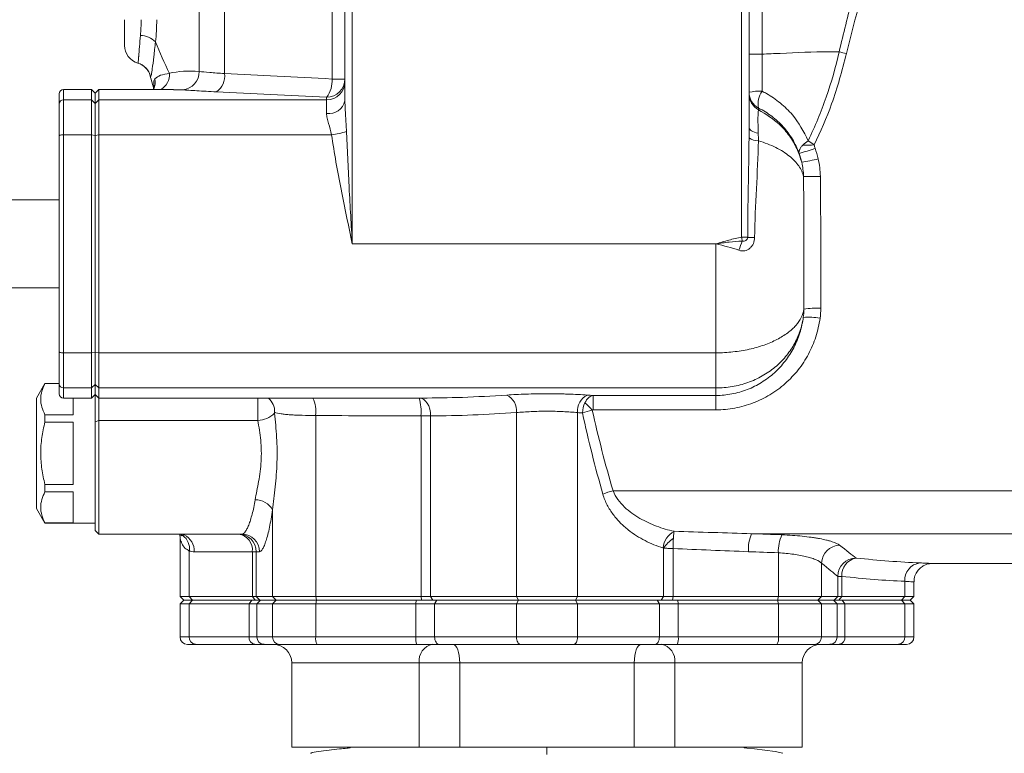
# Model space of a CAD drawing. Header units: millimetres. Extents: x 197 to 1079, y -127 to 860.
# Tile 10 of 28: x 292 to 426, y 596 to 696. Entities that reach past the tile are written whole.
import ezdxf

# ---------------------------------------------------------------- set-up
doc = ezdxf.new("R2010")
doc.units = ezdxf.units.MM

msp = doc.modelspace()

# ---------------------------------------------------------------- linework, layer by layer
at = {"color": 7, "linetype": 'Continuous', "lineweight": 15}
for p, q in [((316, 776.62), (316, 689.08)), ((319.44, 776.62), (319.44, 688.8)), ((334.08, 688.05), (334.08, 747.12)), ((335.84, 685.07), (335.84, 747.12)), ((336.84, 747.12), (336.84, 665.62)), ((389.84, 666.51), (389.84, 747.12)), ((390.84, 747.12), (390.84, 681.45)), ((392.61, 747.12), (392.61, 691.44)), ((305.84, 692.62), (305.84, 696.12)), ((390.84, 691.44), (392.61, 691.44)), ((307.62, 690.23), (307.65, 690.22)), ((309.38, 688.4), (309.32, 688.49)), ((334.08, 688.05), (335.84, 688.05)), ((301.34, 686.62), (297.54, 686.62)), ((301.84, 686.12), (301.34, 686.62)), ((301.34, 685.24), (301.34, 686.62)), ((302.34, 686.62), (301.84, 686.12)), ((312.49, 686.62), (302.34, 686.62)), ((302.34, 686.62), (302.34, 685.24)), ((296.94, 684.65), (296.94, 686.02)), ((297.54, 685.24), (297.54, 680.45)), ((297.54, 685.24), (301.34, 685.24)), ((301.34, 680.45), (301.34, 685.24)), ((301.84, 684.74), (301.34, 685.24)), ((301.84, 684.74), (301.84, 686.12)), ((302.34, 685.24), (301.84, 684.74)), ((302.34, 685.24), (302.34, 680.45)), ((302.34, 685.24), (333.34, 685.24)), ((333.34, 685.24), (333.34, 685.58)), ((333.34, 683.38), (333.34, 685.24)), ((296.94, 680.34), (296.94, 684.65)), ((301.84, 680.36), (301.84, 684.74)), ((392.14, 684.09), (392.14, 683.87)), ((296.94, 650.9), (296.94, 680.34)), ((297.54, 680.45), (297.54, 650.79)), ((297.54, 680.45), (301.34, 680.45)), ((301.34, 650.79), (301.34, 680.45)), ((301.84, 680.36), (301.34, 680.45)), ((302.34, 680.45), (301.84, 680.36)), ((301.84, 650.89), (301.84, 680.36)), ((302.34, 680.45), (302.34, 650.79)), ((302.34, 680.45), (334.02, 680.45)), ((296.94, 671.62), (284.54, 671.62)), ((389.84, 666.51), (390.66, 666.51)), ((336.84, 665.62), (386.34, 665.62)), ((386.34, 650.79), (386.34, 665.62)), ((284.54, 659.62), (296.94, 659.62)), ((296.94, 646.6), (296.94, 650.9)), ((297.54, 650.79), (301.34, 650.79)), ((297.54, 650.79), (297.54, 646.01)), ((301.34, 650.79), (301.84, 650.89)), ((301.34, 646.01), (301.34, 650.79)), ((302.34, 650.79), (301.84, 650.89)), ((301.84, 646.5), (301.84, 650.89)), ((302.34, 650.79), (386.34, 650.79)), ((302.34, 650.79), (302.34, 646.01)), ((386.34, 646.01), (386.34, 650.79)), ((295, 646.62), (293.84, 644.62)), ((296.94, 646.62), (295, 646.62)), ((295, 646.61), (295, 646.62)), ((296.94, 646.61), (295, 646.61)), ((296.94, 645.22), (296.94, 646.6)), ((301.34, 646.01), (301.84, 646.5)), ((301.84, 646.5), (302.34, 646.01)), ((301.84, 645.12), (301.84, 646.5)), ((297.54, 646.01), (301.34, 646.01)), ((301.34, 644.62), (301.34, 646.01)), ((301.34, 644.62), (301.84, 645.12)), ((301.84, 645.12), (302.34, 644.62)), ((301.84, 641.39), (301.84, 645.12)), ((302.34, 646.01), (386.34, 646.01)), ((302.34, 646.01), (302.34, 644.62)), ((369.62, 644.99), (386.34, 644.99)), ((369.62, 644.99), (369.62, 643.04)), ((386.34, 644.99), (386.34, 646.01)), ((386.34, 643.04), (386.34, 644.99)), ((293.84, 629.62), (293.84, 644.62)), ((297.54, 644.62), (301.34, 644.62)), ((298.84, 642.36), (298.84, 644.62)), ((302.34, 644.62), (346.33, 644.62)), ((302.34, 644.62), (302.34, 641.59)), ((295, 641.37), (295, 642.36)), ((295, 642.36), (298.84, 642.36)), ((331.85, 642.26), (331.85, 617.62)), ((346.19, 617.62), (346.19, 642.22)), ((347.49, 642.22), (347.49, 617.62)), ((359.19, 642.66), (359.19, 617.62)), ((367.5, 642.66), (367.5, 617.62)), ((386.34, 643.04), (369.62, 643.04)), ((298.84, 641.37), (295, 641.37)), ((298.84, 632.88), (298.84, 641.37)), ((301.84, 641.39), (302.34, 641.59)), ((301.84, 626.62), (301.84, 641.39)), ((323.97, 641.59), (302.34, 641.59)), ((302.34, 641.59), (302.34, 626.12)), ((295, 631.88), (295, 632.88)), ((295, 632.88), (298.84, 632.88)), ((298.84, 631.88), (295, 631.88)), ((298.84, 627.64), (298.84, 631.88)), ((372.33, 632.03), (427.84, 632.03)), ((293.84, 629.62), (295, 627.62)), ((325.97, 629.42), (325.97, 617.62)), ((295, 627.62), (295, 627.64)), ((295, 627.64), (298.84, 627.64)), ((295, 627.62), (301.84, 627.62)), ((301.84, 626.62), (302.34, 626.12)), ((302.34, 626.12), (310.84, 626.12)), ((310.84, 626.12), (321.81, 626.12)), ((391.19, 626.18), (427.84, 626.18)), ((313.39, 625.64), (313.39, 617.62)), ((314.65, 623.82), (314.65, 617.62)), ((323.23, 623.72), (315.33, 623.72)), ((323.77, 623.72), (323.23, 623.72)), ((323.23, 617.62), (323.23, 623.72)), ((324.19, 623.72), (323.77, 623.72)), ((323.77, 623.72), (323.77, 617.62)), ((379.2, 617.62), (379.2, 624.21)), ((380.5, 624.15), (380.5, 617.62)), ((394.84, 623.58), (394.84, 617.62)), ((400.71, 622.16), (400.71, 617.62)), ((415.68, 622.12), (427.84, 622.12)), ((402.92, 617.62), (402.92, 620.37)), ((402.92, 620.37), (403.46, 620.37)), ((403.46, 620.37), (403.46, 617.62)), ((412.04, 619.7), (412.04, 617.62)), ((413.29, 617.62), (413.29, 619.63)), ((313.39, 617.62), (313.89, 617.12)), ((313.39, 617.62), (314.65, 617.62)), ((313.89, 617.12), (313.39, 616.62)), ((313.39, 616.62), (313.39, 612.12)), ((314.65, 616.62), (313.39, 616.62)), ((313.89, 617.12), (315.07, 617.12)), ((314.65, 617.62), (323.23, 617.62)), ((314.65, 617.62), (315.07, 617.12)), ((315.07, 617.12), (314.65, 616.62)), ((322.78, 616.62), (314.65, 616.62)), ((314.65, 616.62), (314.65, 612.12)), ((315.07, 617.12), (323.17, 617.12)), ((323.17, 617.12), (322.78, 616.62)), ((323.84, 616.62), (322.78, 616.62)), ((322.78, 612.12), (322.78, 616.62)), ((323.17, 617.12), (324.34, 617.12)), ((323.23, 617.62), (323.77, 617.62)), ((323.23, 617.62), (323.62, 617.12)), ((323.77, 617.62), (325.97, 617.62)), ((323.77, 617.62), (324.26, 617.12)), ((324.34, 617.12), (323.84, 616.62)), ((325.97, 616.62), (323.84, 616.62)), ((323.84, 616.62), (323.84, 612.12)), ((324.34, 617.12), (326.46, 617.12)), ((325.97, 617.62), (331.85, 617.62)), ((325.97, 617.62), (326.46, 617.12)), ((326.46, 617.12), (325.97, 616.62)), ((331.85, 616.62), (325.97, 616.62)), ((325.97, 616.62), (325.97, 612.12)), ((326.46, 617.12), (331.95, 617.12)), ((331.85, 617.62), (346.19, 617.62)), ((331.85, 617.62), (331.95, 617.12)), ((331.95, 617.12), (331.85, 616.62)), ((345.48, 616.62), (331.85, 616.62)), ((331.85, 616.62), (331.85, 612.12)), ((331.95, 617.12), (345.54, 617.12)), ((345.54, 617.12), (345.48, 616.62)), ((348.04, 616.62), (345.48, 616.62)), ((345.48, 612.12), (345.48, 616.62)), ((345.54, 617.12), (348.35, 617.12)), ((346.19, 617.62), (347.49, 617.62)), ((346.19, 617.62), (346.24, 617.12)), ((347.49, 617.62), (359.19, 617.62)), ((347.49, 617.62), (347.8, 617.12)), ((348.35, 617.12), (348.04, 616.62)), ((348.04, 616.62), (348.04, 612.12)), ((359.19, 616.62), (348.04, 616.62)), ((348.35, 617.12), (359.46, 617.12)), ((359.19, 617.62), (367.5, 617.62)), ((359.19, 617.62), (359.46, 617.12)), ((359.46, 617.12), (359.19, 616.62)), ((359.19, 616.62), (359.19, 612.12)), ((367.5, 616.62), (359.19, 616.62)), ((359.46, 617.12), (367.22, 617.12)), ((367.5, 617.62), (367.22, 617.12)), ((367.22, 617.12), (367.5, 616.62)), ((367.22, 617.12), (378.33, 617.12)), ((367.5, 617.62), (379.2, 617.62)), ((367.5, 616.62), (367.5, 612.12)), ((378.64, 616.62), (367.5, 616.62)), ((378.33, 617.12), (378.64, 616.62)), ((378.33, 617.12), (381.15, 617.12)), ((378.64, 612.12), (378.64, 616.62)), ((381.2, 616.62), (378.64, 616.62)), ((379.2, 617.62), (378.88, 617.12)), ((379.2, 617.62), (380.5, 617.62)), ((380.5, 617.62), (380.44, 617.12)), ((380.5, 617.62), (394.84, 617.62)), ((381.15, 617.12), (381.2, 616.62)), ((381.15, 617.12), (394.74, 617.12)), ((381.2, 616.62), (381.2, 612.12)), ((394.84, 616.62), (381.2, 616.62)), ((394.84, 617.62), (394.74, 617.12)), ((394.74, 617.12), (394.84, 616.62)), ((394.74, 617.12), (400.22, 617.12)), ((394.84, 617.62), (400.71, 617.62)), ((394.84, 616.62), (394.84, 612.12)), ((400.71, 616.62), (394.84, 616.62)), ((400.71, 617.62), (400.22, 617.12)), ((400.22, 617.12), (400.71, 616.62)), ((400.22, 617.12), (402.35, 617.12)), ((400.71, 617.62), (402.92, 617.62)), ((400.71, 616.62), (400.71, 612.12)), ((402.84, 616.62), (400.71, 616.62)), ((402.84, 616.62), (402.35, 617.12)), ((402.35, 617.12), (403.51, 617.12)), ((402.42, 617.12), (402.92, 617.62)), ((402.84, 612.12), (402.84, 616.62)), ((403.9, 616.62), (402.84, 616.62)), ((402.92, 617.62), (403.46, 617.62)), ((403.07, 617.12), (403.46, 617.62)), ((403.46, 617.62), (412.04, 617.62)), ((403.9, 616.62), (403.51, 617.12)), ((403.51, 617.12), (411.62, 617.12)), ((403.9, 616.62), (403.9, 612.12)), ((412.04, 616.62), (403.9, 616.62)), ((411.62, 617.12), (412.04, 617.62)), ((412.04, 616.62), (411.62, 617.12)), ((411.62, 617.12), (412.79, 617.12)), ((412.04, 617.62), (413.29, 617.62)), ((412.04, 616.62), (412.04, 612.12)), ((413.29, 616.62), (412.04, 616.62)), ((412.79, 617.12), (413.29, 617.62)), ((413.29, 616.62), (412.79, 617.12)), ((413.29, 612.12), (413.29, 616.62)), ((314.65, 612.12), (322.78, 612.12)), ((322.78, 612.12), (323.84, 612.12)), ((323.84, 612.12), (325.97, 612.12)), ((325.97, 612.12), (331.85, 612.12)), ((331.85, 612.12), (345.48, 612.12)), ((345.48, 612.12), (348.04, 612.12)), ((348.04, 612.12), (359.19, 612.12)), ((359.19, 612.12), (367.5, 612.12)), ((367.5, 612.12), (378.64, 612.12)), ((378.64, 612.12), (381.2, 612.12)), ((381.2, 612.12), (394.84, 612.12)), ((394.84, 612.12), (400.71, 612.12)), ((400.71, 612.12), (402.84, 612.12)), ((402.84, 612.12), (403.9, 612.12)), ((403.9, 612.12), (412.04, 612.12)), ((315.48, 611.12), (314.39, 611.12)), ((323.56, 611.12), (315.48, 611.12)), ((324.84, 611.12), (323.56, 611.12)), ((326.95, 611.12), (324.84, 611.12)), ((332.05, 611.12), (326.95, 611.12)), ((345.59, 611.12), (332.05, 611.12)), ((348.67, 611.12), (345.59, 611.12)), ((359.74, 611.12), (348.67, 611.12)), ((366.94, 611.12), (359.74, 611.12)), ((378.02, 611.12), (366.94, 611.12)), ((381.09, 611.12), (378.02, 611.12)), ((394.64, 611.12), (381.09, 611.12)), ((399.73, 611.12), (394.64, 611.12)), ((401.85, 611.12), (399.73, 611.12)), ((403.12, 611.12), (401.85, 611.12)), ((411.2, 611.12), (403.12, 611.12)), ((412.29, 611.12), (411.2, 611.12)), ((328.59, 608.62), (328.59, 597.12)), ((345.95, 597.12), (345.95, 608.62)), ((351.46, 608.62), (345.95, 608.62)), ((375.22, 608.62), (351.46, 608.62)), ((351.46, 597.12), (351.46, 608.62)), ((380.73, 608.62), (375.22, 608.62)), ((375.22, 597.12), (375.22, 608.62)), ((380.73, 597.12), (380.73, 608.62)), ((398.09, 597.12), (398.09, 608.62)), ((328.59, 597.12), (345.95, 597.12)), ((345.95, 597.12), (351.46, 597.12)), ((351.46, 597.12), (375.22, 597.12)), ((375.22, 597.12), (380.73, 597.12)), ((380.73, 597.12), (398.09, 597.12))]:
    msp.add_line(p, q, dxfattribs=at)
at = {"color": 8, "linetype": 'Continuous', "lineweight": 15}
for p, q in [((297.54, 686.62), (297.54, 685.24)), ((313.75, 686.58), (312.49, 686.59)), ((297.54, 646.01), (297.54, 644.62)), ((313.39, 612.12), (314.65, 612.12)), ((412.04, 612.12), (413.29, 612.12)), ((345.95, 608.62), (328.59, 608.62)), ((398.09, 608.62), (380.73, 608.62))]:
    msp.add_line(p, q, dxfattribs=at)
at = {"color": 7, "linetype": 'Continuous', "lineweight": 15, "flags": 128}
for points in [[(390.84, 681.45), (390.86, 681.33), (390.93, 681.21), (391.03, 681.1), (391.18, 680.99), (391.36, 680.89), (391.58, 680.81), (391.82, 680.73), (392.1, 680.66)], [(389.92, 666), (389.91, 666.06), (389.9, 666.12), (389.89, 666.18), (389.88, 666.25), (389.87, 666.31), (389.86, 666.38), (389.85, 666.45), (389.84, 666.51)], [(348.04, 612.12), (348.05, 611.93), (348.09, 611.74), (348.15, 611.57), (348.23, 611.42), (348.32, 611.29), (348.43, 611.2), (348.54, 611.14), (348.67, 611.12)], [(359.19, 612.12), (359.2, 611.93), (359.23, 611.74), (359.28, 611.57), (359.35, 611.42), (359.43, 611.29), (359.53, 611.2), (359.63, 611.14), (359.74, 611.12)], [(367.5, 612.12), (367.49, 611.93), (367.46, 611.74), (367.41, 611.57), (367.34, 611.42), (367.25, 611.29), (367.16, 611.2), (367.05, 611.14), (366.94, 611.12)], [(378.64, 612.12), (378.63, 611.93), (378.6, 611.74), (378.54, 611.57), (378.46, 611.42), (378.37, 611.29), (378.26, 611.2), (378.14, 611.14), (378.02, 611.12)], [(350.55, 611.12), (350.73, 611.07), (350.9, 610.93), (351.06, 610.7), (351.19, 610.39), (351.31, 610.01), (351.39, 609.58), (351.44, 609.11), (351.46, 608.62)], [(376.14, 611.12), (375.96, 611.07), (375.79, 610.93), (375.63, 610.7), (375.49, 610.39), (375.38, 610.01), (375.29, 609.58), (375.24, 609.11), (375.22, 608.62)], [(395.46, 596.33), (394.42, 596.54), (393, 596.73), (391.59, 596.88), (390.54, 596.99), (390.25, 597.03), (390.21, 597.04), (390.19, 597.04), (390.18, 597.05), (390.18, 597.05), (390.17, 597.05), (390.17, 597.05), (390.16, 597.05), (390.16, 597.06), (390.16, 597.06), (390.16, 597.06), (390.17, 597.07), (390.19, 597.07), (390.25, 597.08), (390.25, 597.08)]]:
    msp.add_lwpolyline(points, dxfattribs=at)
at = {"color": 8, "linetype": 'Continuous', "lineweight": 15, "flags": 128}
msp.add_lwpolyline([(347.49, 642.22), (347.46, 642.69), (347.37, 643.14), (347.24, 643.56), (347.05, 643.92), (346.82, 644.22), (346.56, 644.44), (346.28, 644.58), (346.01, 644.62)], dxfattribs=at)
at = {"color": 7, "linetype": 'Continuous', "lineweight": 15}
for centre, radius, start, end in [((307.79, 690.69), 3.31, 47.043, 86.366), ((308.34, 692.62), 2.5, 180, 253.8092), ((409.46, 715.63), 24.7, 255.1091, 257.4833), ((306.91, 687.83), 2.5, 15.1505, 73.2933), ((306.95, 687.82), 2.5, 13.4466, 73.7978), ((313.57, 689), 2.42, 274.1826, 1.9074), ((405.84, 714.62), 100, 195.1505, 196.2602), ((316.87, 688.44), 2.6, 304.6137, 7.8134), ((333.36, 688.07), 2.48, 269.6279, 359.6227), ((330.52, 687.76), 3.57, 322.3577, 4.6083), ((333.36, 687.71), 2.48, 269.5038, 359.4944), ((297.54, 686.02), 0.6, 90, 180), ((392.25, 679.91), 6.49, 86.8686, 102.5314), ((395.28, 684.65), 3.19, 146.8477, 190.1197), ((297.54, 684.64), 0.595, 89.5036, 179.496), ((333.68, 685.57), 2.22, 261.1414, 346.7845), ((393.31, 686.26), 2.46, 180.154, 241.6525), ((393.3, 686.03), 2.45, 180.1874, 241.7623), ((332.95, 689.73), 9.34, 276.5897, 289.3045), ((297.4, 679.56), 0.904, 80.7825, 120.2212), ((392.12, 681.94), 2.29, 236.0335, 269.9554), ((392.59, 697.83), 20.53, 284.3055, 290.6545), ((398.39, 730.28), 51.22, 269.7664, 271.5018), ((393.98, 701.35), 24.96, 279.2955, 284.5447), ((399.31, 729.59), 54.8, 268.9094, 271.2983), ((392.82, 731.01), 64.54, 268.0805, 268.9165), ((398.22, 662.3), 9.08, 155.939, 164.3506), ((400.05, 647.9), 8.98, 86.4804, 101.1939), ((398.99, 648.32), 7.33, 78.0635, 95.9619), ((297.4, 651.69), 0.904, 239.7788, 279.2175), ((297.54, 646.6), 0.595, 180.5063, 270.4956), ((297.54, 645.22), 0.6, 180, 270), ((356.82, 642.9), 2.38, 354.1139, 64.1238), ((369.87, 642.9), 2.38, 115.8762, 185.8861), ((357.61, 631.88), 16.28, 43.072, 47.983), ((323.8, 645.1), 3.52, 272.69, 313.8094), ((375.22, 621.52), 10.9, 105.3512, 113.0492), ((323.66, 628.18), 2.62, 28.2925, 90.9456), ((310.99, 625.64), 2.4, 359.9989, 11.3381), ((312.94, 623.84), 2.39, 357.2542, 65.2186), ((321.05, 623.96), 2.19, 353.7985, 82.0278), ((321.37, 623.73), 2.39, 359.8347, 89.8341), ((321.8, 623.73), 2.39, 359.7592, 89.7578), ((382.1, 623.89), 2.99, 119.3629, 173.0946), ((396.57, 623.98), 5.82, 157.7421, 182.4166), ((399.96, 623.82), 5.13, 154.5445, 182.753), ((312.45, 624.13), 2.23, 351.9919, 53.4806), ((383.18, 621.43), 4.86, 122.9663, 145.0789), ((403.27, 622.08), 2.55, 92.2647, 178.1438), ((405.44, 620.35), 2.52, 90.6765, 179.4419), ((405.89, 620.48), 2.43, 101.3762, 182.5911), ((414.39, 619.85), 2.36, 96.7009, 183.7262), ((314.39, 612.12), 1, 180, 270), ((315.57, 612.05), 0.928, 175.2557, 264.2958), ((323.69, 612.03), 0.911, 173.8734, 262.1504), ((324.84, 612.12), 0.997, 179.8218, 269.8189), ((326.96, 612.11), 0.99, 179.4405, 269.4274), ((333.27, 611.88), 1.44, 170.3803, 211.8904), ((347.81, 611.88), 2.34, 173.9344, 198.8051), ((378.88, 611.88), 2.34, 341.1949, 6.0656), ((393.42, 611.88), 1.44, 328.1096, 9.6197), ((399.72, 612.11), 0.99, 270.5726, 0.5595), ((401.85, 612.12), 0.997, 270.1811, 0.1782), ((403, 612.03), 0.911, 277.8496, 6.1266), ((411.11, 612.05), 0.928, 275.7042, 4.7443), ((412.29, 612.12), 1, 270, 0), ((326.09, 608.62), 2.5, 0, 90), ((348.18, 608.91), 2.25, 99.9734, 187.3237), ((378.5, 608.91), 2.25, 352.6763, 80.0266), ((400.59, 608.62), 2.5, 90, 180)]:
    msp.add_arc(centre, radius, start, end, dxfattribs=at)
at = {"color": 8, "linetype": 'Continuous', "lineweight": 15}
for centre, radius, start, end in [((307.59, 687.64), 2.41, 335.9975, 10.5721), ((309.52, 688.71), 2.43, 300.6242, 2.6407), ((323.93, 642.82), 2.34, 357.1984, 50.4974), ((327.62, 642.8), 4.26, 352.7129, 25.2835), ((340.22, 642.81), 5.99, 354.3639, 17.5892), ((314.14, 626.63), 0.798, 219.5672, 242.5239), ((314.14, 626.79), 0.807, 236.1524, 255.7371)]:
    msp.add_arc(centre, radius, start, end, dxfattribs=at)
at = {"color": 7, "linetype": 'Continuous', "lineweight": 15}
msp.add_ellipse((405.84, 714.62), major_axis=(100, 0), ratio=0.75, start_param=3.432481, end_param=3.492724, dxfattribs=at)
for points, knots in [([(403.11, 691.76), (403.7, 694.22), (404.87, 699.14), (406.45, 703.91), (407.25, 706.31)], [0, 0, 0, 0, 0.498887, 1, 1, 1, 1]), ([(308, 693.99), (308.02, 694.33), (308.05, 694.68), (308.08, 695.39), (308.08, 695.76), (308.08, 696.12)], [0, 0, 0, 0, 0.5, 0.5, 1, 1, 1, 1]), ([(310.21, 696.12), (310.21, 695.61), (310.2, 695.09), (310.14, 694.08), (310.1, 693.59), (310.04, 693.11)], [0, 0, 0, 0, 0.5, 0.5, 1, 1, 1, 1]), ([(307.65, 690.22), (307.66, 690.25), (307.69, 690.3), (307.72, 690.73), (307.78, 691.43), (307.85, 692.33), (307.95, 693.46), (308, 693.99)], [0, 0, 0, 0, 0.1824686, 0.4335183, 0.4720083, 0.7519739, 1, 1, 1, 1]), ([(310.04, 693.11), (309.96, 692.42), (309.8, 690.95), (309.66, 689.8), (309.54, 688.94), (309.47, 688.43), (309.41, 688.41), (309.38, 688.4)], [0, 0, 0, 0, 0.2471929, 0.5243613, 0.5626009, 0.8140037, 1, 1, 1, 1]), ([(392.61, 691.44), (393.44, 691.47), (396.51, 691.6), (400.01, 691.77), (402.65, 691.76), (403.11, 691.76)], [0, 0, 0, 0, 0.232453, 0.863989, 1, 1, 1, 1]), ([(398.9, 679.66), (399.36, 680.63), (399.8, 681.61), (400.61, 683.59), (401, 684.59), (402.06, 687.62), (402.64, 689.68), (403.11, 691.76)], [0, 0, 0, 0, 0.25, 0.25, 0.5, 0.5, 1, 1, 1, 1]), ([(404.11, 691.52), (403.5, 689.21), (402.39, 684.95), (400.57, 680.92), (399.73, 679.08)], [0, 0, 0, 0, 0.540972, 1, 1, 1, 1]), ([(316, 689.08), (316.36, 689.04), (316.84, 689), (318.02, 688.89), (318.69, 688.84), (319.44, 688.8)], [0, 0, 0, 0, 0.5, 0.5, 1, 1, 1, 1]), ([(309.96, 688.08), (310.18, 688.26), (310.63, 688.61), (311.5, 688.75), (311.94, 688.83)], [0, 0, 0, 0, 0.496226, 1, 1, 1, 1]), ([(319.44, 688.8), (321.82, 688.68), (326.58, 688.45), (331.57, 688.18), (334.08, 688.05)], [0, 0, 0, 0, 0.498444, 1, 1, 1, 1]), ([(309.87, 686.97), (309.87, 686.98), (309.87, 687.02), (309.88, 686.91), (309.79, 686.7), (309.76, 686.62)], [0, 0, 0, 0, 0.083318, 0.665419, 1, 1, 1, 1]), ([(318.34, 686.3), (317.85, 686.33), (317.38, 686.35), (316.49, 686.4), (316.07, 686.42), (314.89, 686.5), (314.24, 686.55), (313.75, 686.58)], [0, 0, 0, 0, 0.25, 0.25, 0.5, 0.5, 1, 1, 1, 1]), ([(392.61, 686.39), (392.81, 686.29), (393.69, 685.83), (395.14, 684.82), (397.26, 682.81), (398.26, 680.89), (398.9, 679.66)], [0, 0, 0, 0, 0.073179, 0.314961, 0.563516, 1, 1, 1, 1]), ([(335.84, 685.07), (335.84, 684.39), (335.88, 683.7), (335.97, 682.31), (336.01, 681.62), (336.04, 680.92)], [0, 0, 0, 0, 0.5, 0.5, 1, 1, 1, 1]), ([(392.14, 683.87), (392.11, 683.72), (392.07, 683.42), (392.05, 682.26), (392.08, 681.19), (392.1, 680.66)], [0, 0, 0, 0, 0.334907, 0.667024, 1, 1, 1, 1]), ([(397.66, 677.94), (397.41, 678.61), (397.11, 679.25), (396.56, 680.16), (396.37, 680.45), (395.95, 681.02), (395.72, 681.29), (395.01, 682.08), (394.49, 682.55), (393.66, 683.19), (393.37, 683.39), (392.77, 683.76), (392.45, 683.93), (392.14, 684.09)], [0, 0, 0, 0, 0.25, 0.25, 0.375, 0.375, 0.5, 0.5, 0.75, 0.75, 0.875, 0.875, 1, 1, 1, 1]), ([(398.01, 676.72), (397.81, 677.36), (397.42, 678.61), (396.37, 680.35), (394.76, 682.26), (393.14, 683.25), (392.14, 683.87)], [0, 0, 0, 0, 0.217558, 0.42911, 0.647083, 1, 1, 1, 1]), ([(334.02, 680.45), (333.91, 681), (333.75, 681.51), (333.54, 682.25), (333.47, 682.49), (333.37, 682.95), (333.34, 683.17), (333.34, 683.38)], [0, 0, 0, 0, 0.5, 0.5, 0.75, 0.75, 1, 1, 1, 1]), ([(336.04, 680.92), (336.14, 678.37), (336.27, 675.82), (336.54, 670.72), (336.69, 668.17), (336.84, 665.62)], [0, 0, 0, 0, 0.5, 0.5, 1, 1, 1, 1]), ([(334.02, 680.45), (334.37, 677.99), (334.82, 675.52), (335.55, 671.81), (335.8, 670.57), (336.32, 668.1), (336.58, 666.86), (336.84, 665.62)], [0, 0, 0, 0, 0.5, 0.5, 0.75, 0.75, 1, 1, 1, 1]), ([(390.66, 666.51), (390.67, 668.77), (390.7, 671.02), (390.78, 675.53), (390.82, 677.78), (390.84, 680.04)], [0, 0, 0, 0, 0.5, 0.5, 1, 1, 1, 1]), ([(392.12, 679.64), (392.07, 677.47), (391.96, 675.29), (391.74, 670.9), (391.62, 668.7), (391.6, 666.49)], [0, 0, 0, 0, 0.5, 0.5, 1, 1, 1, 1]), ([(392.12, 679.64), (392.98, 679.39), (393.77, 679.08), (394.83, 678.55), (395.17, 678.36), (395.79, 677.97), (396.08, 677.76), (396.6, 677.35), (396.84, 677.13), (397.26, 676.68), (397.45, 676.45), (397.94, 675.76), (398.16, 675.28), (398.26, 674.8)], [0, 0, 0, 0, 0.25, 0.25, 0.375, 0.375, 0.5, 0.5, 0.625, 0.625, 0.75, 0.75, 1, 1, 1, 1]), ([(397.66, 677.94), (397.62, 678.1), (397.65, 678.28), (397.78, 678.56), (397.84, 678.66), (397.99, 678.86), (398.07, 678.96), (398.18, 679.06)], [0, 0, 0, 0, 0.5, 0.5, 0.75, 0.75, 1, 1, 1, 1]), ([(399.73, 679.08), (399.73, 679), (399.74, 678.92), (399.78, 678.77), (399.8, 678.7), (399.83, 678.62)], [0, 0, 0, 0, 0.5, 0.5, 1, 1, 1, 1]), ([(398.31, 656.71), (398.32, 659.71), (398.32, 662.73), (398.31, 668.76), (398.3, 671.78), (398.26, 674.8)], [0, 0, 0, 0, 0.5, 0.5, 1, 1, 1, 1]), ([(400.55, 674.8), (400.59, 671.81), (400.6, 668.82), (400.62, 662.83), (400.62, 659.84), (400.61, 656.86)], [0, 0, 0, 0, 0.5, 0.5, 1, 1, 1, 1]), ([(389.84, 666.51), (389.25, 666.42), (388.66, 666.28), (387.5, 665.97), (386.92, 665.8), (386.34, 665.62)], [0, 0, 0, 0, 0.5, 0.5, 1, 1, 1, 1]), ([(391.6, 666.49), (391.6, 666.21), (391.54, 665.93), (391.38, 665.55), (391.31, 665.43), (391.15, 665.21), (391.06, 665.11), (390.76, 664.86), (390.52, 664.73), (390.13, 664.66), (389.99, 664.65), (389.73, 664.67), (389.6, 664.7), (389.47, 664.75)], [0, 0, 0, 0, 0.25, 0.25, 0.375, 0.375, 0.5, 0.5, 0.75, 0.75, 0.875, 0.875, 1, 1, 1, 1]), ([(389.92, 666), (390.01, 665.98), (390.09, 665.97), (390.26, 665.99), (390.34, 666.02), (390.49, 666.11), (390.55, 666.18), (390.63, 666.33), (390.66, 666.42), (390.66, 666.51)], [0, 0, 0, 0, 0.25, 0.25, 0.5, 0.5, 0.75, 0.75, 1, 1, 1, 1]), ([(389.92, 666), (389.32, 665.98), (388.73, 665.92), (387.53, 665.79), (386.94, 665.7), (386.34, 665.62)], [0, 0, 0, 0, 0.5, 0.5, 1, 1, 1, 1]), ([(389.47, 664.75), (388.97, 664.92), (388.45, 665.07), (387.41, 665.36), (386.87, 665.49), (386.34, 665.62)], [0, 0, 0, 0, 0.5, 0.5, 1, 1, 1, 1]), ([(386.34, 650.79), (386.73, 650.79), (387.12, 650.8), (387.9, 650.84), (388.28, 650.88), (389.42, 651), (390.15, 651.12), (391.21, 651.35), (391.56, 651.44), (392.24, 651.63), (392.57, 651.74), (393.52, 652.07), (394.11, 652.33), (394.92, 652.75), (395.18, 652.89), (395.66, 653.19), (395.89, 653.35), (396.53, 653.83), (396.9, 654.16), (397.83, 655.21), (398.21, 655.96), (398.31, 656.71)], [0, 0, 0, 0, 0.0625, 0.0625, 0.125, 0.125, 0.25, 0.25, 0.3125, 0.3125, 0.375, 0.375, 0.5, 0.5, 0.5625, 0.5625, 0.625, 0.625, 0.75, 0.75, 1, 1, 1, 1]), ([(386.34, 646.01), (386.72, 646.01), (387.09, 646.02), (387.83, 646.09), (388.2, 646.14), (389.29, 646.32), (389.99, 646.51), (391.01, 646.87), (391.35, 647), (392, 647.3), (392.32, 647.47), (393.25, 647.99), (393.83, 648.39), (394.63, 649.05), (394.88, 649.28), (395.37, 649.76), (395.6, 650.01), (396.25, 650.79), (396.63, 651.33), (397.28, 652.48), (397.56, 653.09), (397.98, 654.33), (398.14, 654.97), (398.23, 655.61)], [0, 0, 0, 0, 0.0625, 0.0625, 0.125, 0.125, 0.25, 0.25, 0.3125, 0.3125, 0.375, 0.375, 0.5, 0.5, 0.5625, 0.5625, 0.625, 0.625, 0.75, 0.75, 0.875, 0.875, 1, 1, 1, 1]), ([(386.34, 644.99), (387.08, 644.99), (387.8, 645.06), (388.87, 645.26), (389.22, 645.35), (389.92, 645.55), (390.27, 645.66), (391.29, 646.06), (391.94, 646.38), (392.86, 646.96), (393.16, 647.16), (393.74, 647.6), (394.03, 647.83), (394.83, 648.56), (395.32, 649.09), (396.2, 650.24), (396.6, 650.85), (397.26, 652.13), (397.54, 652.8), (397.97, 654.18), (398.13, 654.89), (398.23, 655.61)], [0, 0, 0, 0, 0.125, 0.125, 0.1875, 0.1875, 0.25, 0.25, 0.375, 0.375, 0.4375, 0.4375, 0.5, 0.5, 0.625, 0.625, 0.75, 0.75, 0.875, 0.875, 1, 1, 1, 1]), ([(400.51, 655.5), (400.45, 655.07), (400.37, 654.64), (400.18, 653.8), (400.07, 653.38), (399.67, 652.16), (399.34, 651.38), (398.54, 649.87), (398.06, 649.14), (397, 647.8), (396.41, 647.18), (395.45, 646.33), (395.11, 646.06), (394.42, 645.55), (394.06, 645.31), (392.96, 644.65), (392.2, 644.27), (390.99, 643.81), (390.57, 643.68), (389.75, 643.44), (389.33, 643.35), (388.07, 643.12), (387.21, 643.04), (386.34, 643.04)], [0, 0, 0, 0, 0.0625, 0.0625, 0.125, 0.125, 0.25, 0.25, 0.375, 0.375, 0.5, 0.5, 0.5625, 0.5625, 0.625, 0.625, 0.75, 0.75, 0.8125, 0.8125, 0.875, 0.875, 1, 1, 1, 1]), ([(295, 646.61), (294.82, 646.26), (294.67, 645.91), (294.47, 645.2), (294.42, 644.85), (294.42, 644.13), (294.47, 643.77), (294.67, 643.06), (294.82, 642.71), (295, 642.36)], [0, 0, 0, 0, 0.25, 0.25, 0.5, 0.5, 0.75, 0.75, 1, 1, 1, 1]), ([(346.33, 644.63), (348.14, 644.65), (351.9, 644.68), (355.83, 644.92), (357.86, 645.04)], [0, 0, 0, 0, 0.4840858, 1, 1, 1, 1]), ([(357.86, 645.04), (358.27, 645.07), (358.69, 645.1), (359.58, 645.14), (360.03, 645.16), (360.95, 645.19), (361.42, 645.2), (362.38, 645.22), (362.87, 645.23), (363.83, 645.23), (364.31, 645.22), (365.03, 645.21), (365.27, 645.2), (365.74, 645.19), (365.98, 645.18), (367.14, 645.14), (368.01, 645.1), (368.83, 645.04)], [0, 0, 0, 0, 0.125, 0.125, 0.25, 0.25, 0.375, 0.375, 0.5, 0.5, 0.625, 0.625, 0.6875, 0.6875, 0.75, 0.75, 1, 1, 1, 1]), ([(368.5, 643.98), (368.64, 644.27), (368.81, 644.51), (369.1, 644.77), (369.2, 644.84), (369.41, 644.94), (369.52, 644.98), (369.62, 644.99)], [0, 0, 0, 0, 0.5, 0.5, 0.75, 0.75, 1, 1, 1, 1]), ([(326.24, 642.56), (326.36, 641.49), (326.47, 640.4), (326.57, 638.72), (326.59, 638.16), (326.61, 637.02), (326.6, 636.45), (326.56, 635.33), (326.53, 634.77), (326.45, 633.65), (326.39, 633.1), (326.22, 631.47), (326.08, 630.42), (325.97, 629.42)], [0, 0, 0, 0, 0.25, 0.25, 0.375, 0.375, 0.5, 0.5, 0.625, 0.625, 0.75, 0.75, 1, 1, 1, 1]), ([(326.26, 642.7), (326.26, 642.71), (326.26, 642.71), (326.26, 642.71), (326.26, 642.7), (326.25, 642.7), (326.25, 642.7), (326.25, 642.7), (326.25, 642.7), (326.25, 642.7), (326.25, 642.69), (326.25, 642.69), (326.24, 642.68), (326.24, 642.67), (326.24, 642.67), (326.24, 642.66), (326.24, 642.65), (326.24, 642.64), (326.23, 642.63), (326.23, 642.62), (326.23, 642.61), (326.23, 642.6), (326.23, 642.59), (326.24, 642.57), (326.24, 642.56)], [0, 0, 0, 0, 0.0000121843, 0.0000121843, 0.0000121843, 0.0000371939, 0.0000371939, 0.0000371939, 0.0000401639, 0.0000401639, 0.0000401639, 0.0000686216, 0.0000686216, 0.0000686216, 0.0000982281, 0.0000982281, 0.0000982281, 0.0001292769, 0.0001292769, 0.0001292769, 0.0001615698, 0.0001615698, 0.0001615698, 0.0001933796, 0.0001933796, 0.0001933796, 0.0001933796]), ([(331.85, 642.26), (331.21, 642.27), (330.6, 642.28), (329.74, 642.3), (329.45, 642.31), (328.91, 642.33), (328.66, 642.34), (328.17, 642.38), (327.94, 642.39), (327.51, 642.44), (327.31, 642.46), (326.77, 642.55), (326.48, 642.62), (326.26, 642.7)], [0, 0, 0, 0, 0.25, 0.25, 0.375, 0.375, 0.5, 0.5, 0.625, 0.625, 0.75, 0.75, 1, 1, 1, 1]), ([(347.49, 642.22), (347.3, 642.22), (347.1, 642.22), (346.66, 642.22), (346.43, 642.22), (346.19, 642.22)], [0, 0, 0, 0, 0.5, 0.5, 1, 1, 1, 1]), ([(367.5, 642.66), (366.88, 642.71), (366.22, 642.76), (365.17, 642.81), (364.81, 642.82), (364.08, 642.84), (363.72, 642.84), (362.98, 642.84), (362.61, 642.84), (361.88, 642.82), (361.53, 642.81), (360.83, 642.78), (360.48, 642.76), (359.82, 642.71), (359.5, 642.68), (359.19, 642.66)], [0, 0, 0, 0, 0.25, 0.25, 0.375, 0.375, 0.5, 0.5, 0.625, 0.625, 0.75, 0.75, 0.875, 0.875, 1, 1, 1, 1]), ([(369.62, 643.04), (369.6, 643.04), (369.58, 643.03), (369.54, 643.02), (369.52, 643.02), (369.5, 643)], [0, 0, 0, 0, 0.5, 0.5, 1, 1, 1, 1]), ([(295, 641.37), (294.82, 640.67), (294.67, 639.96), (294.47, 638.55), (294.42, 637.84), (294.42, 636.77), (294.43, 636.41), (294.49, 635.69), (294.52, 635.33), (294.68, 634.27), (294.82, 633.57), (295, 632.88)], [0, 0, 0, 0, 0.25, 0.25, 0.5, 0.5, 0.625, 0.625, 0.75, 0.75, 1, 1, 1, 1]), ([(323.62, 630.8), (323.75, 631.58), (323.93, 632.4), (324.16, 633.73), (324.23, 634.18), (324.35, 635.1), (324.39, 635.57), (324.45, 636.51), (324.46, 636.98), (324.44, 637.94), (324.41, 638.42), (324.32, 639.35), (324.26, 639.81), (324.13, 640.71), (324.05, 641.16), (323.97, 641.59)], [0, 0, 0, 0, 0.25, 0.25, 0.375, 0.375, 0.5, 0.5, 0.625, 0.625, 0.75, 0.75, 0.875, 0.875, 1, 1, 1, 1]), ([(295, 631.88), (294.82, 631.53), (294.67, 631.19), (294.47, 630.48), (294.42, 630.13), (294.42, 629.41), (294.47, 629.05), (294.67, 628.34), (294.82, 627.99), (295, 627.64)], [0, 0, 0, 0, 0.25, 0.25, 0.5, 0.5, 0.75, 0.75, 1, 1, 1, 1]), ([(379.13, 624.25), (378.3, 624.5), (377.49, 624.83), (375.9, 625.64), (375.13, 626.12), (374.02, 627), (373.66, 627.32), (372.98, 628.01), (372.66, 628.38), (372.2, 628.98), (372.06, 629.19), (371.79, 629.63), (371.66, 629.85), (371.3, 630.54), (371.1, 631.02), (370.95, 631.55)], [0, 0, 0, 0, 0.25, 0.25, 0.5, 0.5, 0.625, 0.625, 0.75, 0.75, 0.8125, 0.8125, 0.875, 0.875, 1, 1, 1, 1]), ([(372.33, 632.03), (372.51, 631.58), (372.73, 631.19), (373.26, 630.45), (373.57, 630.11), (374.21, 629.5), (374.55, 629.22), (375.25, 628.71), (375.62, 628.48), (376.73, 627.84), (377.49, 627.49), (379.04, 626.91), (379.83, 626.68), (380.63, 626.5)], [0, 0, 0, 0, 0.125, 0.125, 0.25, 0.25, 0.375, 0.375, 0.5, 0.5, 0.75, 0.75, 1, 1, 1, 1]), ([(321.81, 626.12), (321.95, 626.12), (322.1, 626.23), (322.33, 626.54), (322.41, 626.67), (322.57, 626.98), (322.65, 627.16), (322.81, 627.56), (322.89, 627.79), (323.05, 628.28), (323.13, 628.56), (323.36, 629.42), (323.5, 630.07), (323.62, 630.8)], [0, 0, 0, 0, 0.25, 0.25, 0.375, 0.375, 0.5, 0.5, 0.625, 0.625, 0.75, 0.75, 1, 1, 1, 1]), ([(325.97, 629.42), (325.85, 628.54), (325.71, 627.75), (325.49, 626.7), (325.42, 626.37), (325.26, 625.76), (325.18, 625.49), (325.02, 624.99), (324.94, 624.78), (324.79, 624.4), (324.71, 624.24), (324.47, 623.85), (324.33, 623.72), (324.19, 623.72)], [0, 0, 0, 0, 0.25, 0.25, 0.375, 0.375, 0.5, 0.5, 0.625, 0.625, 0.75, 0.75, 1, 1, 1, 1]), ([(380.63, 626.5), (380.62, 626.41), (380.6, 626.27), (380.57, 625.94), (380.55, 625.73), (380.54, 625.5)], [0, 0, 0, 0, 0.5, 0.5, 1, 1, 1, 1]), ([(395.33, 626.03), (395.81, 626.01), (396.29, 625.98), (397.22, 625.92), (397.66, 625.88), (398.52, 625.79), (398.93, 625.74), (399.52, 625.66), (399.71, 625.63), (400.09, 625.57), (400.27, 625.54), (400.78, 625.44), (401.1, 625.37), (401.54, 625.27), (401.67, 625.23), (401.94, 625.16), (402.06, 625.12), (402.64, 624.94), (402.97, 624.79), (403.16, 624.63)], [0, 0, 0, 0, 0.125, 0.125, 0.25, 0.25, 0.375, 0.375, 0.4375, 0.4375, 0.5, 0.5, 0.625, 0.625, 0.6875, 0.6875, 0.75, 0.75, 1, 1, 1, 1]), ([(380.54, 625.5), (380.53, 625.3), (380.52, 625.09), (380.5, 624.63), (380.5, 624.39), (380.5, 624.15)], [0, 0, 0, 0, 0.5, 0.5, 1, 1, 1, 1]), ([(379.2, 624.21), (379.38, 624.2), (379.59, 624.19), (380.03, 624.17), (380.26, 624.16), (380.5, 624.15)], [0, 0, 0, 0, 0.5, 0.5, 1, 1, 1, 1]), ([(400.71, 622.16), (400.57, 622.32), (400.32, 622.47), (399.81, 622.7), (399.61, 622.77), (399.18, 622.91), (398.94, 622.98), (398.43, 623.11), (398.15, 623.17), (397.56, 623.28), (397.25, 623.33), (396.28, 623.47), (395.57, 623.54), (394.84, 623.58)], [0, 0, 0, 0, 0.25, 0.25, 0.375, 0.375, 0.5, 0.5, 0.625, 0.625, 0.75, 0.75, 1, 1, 1, 1]), ([(413.33, 619.63), (413.32, 619.77), (413.3, 620.18), (413.55, 620.79), (413.95, 621.35), (414.4, 621.72), (414.84, 621.95), (415.22, 622.06), (415.5, 622.11), (415.64, 622.12), (415.69, 622.12)], [0, 0, 0, 0, 0.1097604, 0.3250485, 0.5013041, 0.6520534, 0.7802383, 0.8855241, 0.9661136, 1, 1, 1, 1]), ([(336.46, 597.08), (336.47, 597.08), (336.49, 597.07), (336.51, 597.07), (336.53, 597.06), (336.53, 597.06), (336.52, 597.06), (336.52, 597.05), (336.52, 597.05), (336.52, 597.05), (336.51, 597.05), (336.5, 597.05), (336.49, 597.04), (336.46, 597.04), (336.33, 597.01), (335.85, 596.96), (334.87, 596.86), (333.49, 596.71), (332.14, 596.53), (331.3, 596.38), (331.18, 596.31), (331.16, 596.29)], [0, 0, 0, 0, 0.006276, 0.011214, 0.014554, 0.015681, 0.01613, 0.016517, 0.016864, 0.017197, 0.017546, 0.017936, 0.018905, 0.020958, 0.023804, 0.052714, 0.176013, 0.375624, 0.636818, 0.942007, 1, 1, 1, 1]), ([(363.34, 597.12), (362.41, 597.12), (360.49, 597.12), (357.53, 597.12), (354.39, 597.12), (351.11, 597.12), (348.35, 597.12), (346.8, 597.12), (346.3, 597.12)], [0, 0, 0, 0, 0.154942, 0.320162, 0.495452, 0.690194, 0.899392, 1, 1, 1, 1]), ([(363.34, 596.12), (363.34, 596.24), (363.34, 596.37), (363.34, 596.61), (363.34, 596.73), (363.34, 596.93), (363.34, 597), (363.34, 597.1), (363.34, 597.12), (363.34, 597.12)], [0, 0, 0, 0, 0.25, 0.25, 0.5, 0.5, 0.75, 0.75, 1, 1, 1, 1]), ([(380.38, 597.12), (379.88, 597.12), (378.34, 597.12), (375.57, 597.12), (371.8, 597.12), (367.72, 597.12), (364.74, 597.12), (363.34, 597.12)], [0, 0, 0, 0, 0.1006575, 0.3099038, 0.5046668, 0.7675988, 1, 1, 1, 1])]:
    msp.add_open_spline(points, degree=3, knots=knots, dxfattribs=at)
for points in [[(408.34, 705.88), (406.68, 701.19), (405.22, 696.42), (404.11, 691.52)], [(392.61, 691.44), (392.61, 689.76), (392.61, 688.08), (392.61, 686.39)], [(311.94, 688.83), (313.13, 689.11), (314.48, 689.18), (316, 689.08)], [(333.34, 685.58), (328.2, 685.83), (323.2, 686.1), (318.34, 686.3)], [(390.84, 680.04), (390.84, 680.51), (390.84, 680.98), (390.84, 681.45)], [(392.1, 680.66), (392.11, 680.33), (392.11, 679.99), (392.12, 679.64)], [(398.18, 679.06), (398.38, 679.26), (398.63, 679.46), (398.9, 679.66)], [(399.73, 679.08), (399.44, 679.27), (399.16, 679.47), (398.9, 679.66)], [(399.83, 678.62), (399.99, 678.15), (400.13, 677.68), (400.25, 677.19)], [(398.01, 676.72), (397.96, 676.93), (397.86, 677.34), (397.73, 677.74), (397.66, 677.94)], [(400.25, 677.19), (400.44, 676.41), (400.54, 675.61), (400.55, 674.8)], [(398.26, 674.8), (398.25, 675.45), (398.16, 676.09), (398.01, 676.72)], [(400.61, 656.86), (400.6, 656.4), (400.57, 655.95), (400.51, 655.5)], [(398.23, 655.61), (398.28, 655.98), (398.31, 656.34), (398.31, 656.71)], [(368.83, 645.04), (369.09, 645.03), (369.36, 645.01), (369.62, 644.99)], [(368.5, 643.98), (368.32, 643.58), (368.2, 643.1), (368.17, 642.61)], [(346.19, 642.22), (341.38, 642.22), (336.6, 642.23), (331.85, 642.26)], [(359.19, 642.66), (355.16, 642.38), (351.26, 642.21), (347.49, 642.22)], [(368.17, 642.61), (367.95, 642.63), (367.72, 642.64), (367.5, 642.66)], [(369.5, 643), (369.02, 642.89), (368.55, 642.75), (368.17, 642.61)], [(370.95, 631.55), (369.91, 635.19), (368.97, 638.87), (368.17, 642.61)], [(369.5, 643), (370.32, 639.29), (371.27, 635.64), (372.33, 632.03)], [(313.94, 626.01), (313.88, 625.97), (313.83, 625.94), (313.77, 625.92)], [(380.63, 626.5), (384.16, 626.4), (387.68, 626.28), (391.19, 626.18)], [(391.19, 626.18), (392.57, 626.13), (393.95, 626.08), (395.33, 626.03)], [(403.16, 624.63), (404.13, 623.88), (404.88, 623.28), (405.41, 622.86)], [(315.33, 623.72), (315.1, 623.72), (314.87, 623.76), (314.65, 623.82)], [(379.2, 624.21), (379.18, 624.23), (379.15, 624.24), (379.13, 624.25)], [(390.76, 623.73), (387.35, 623.86), (383.93, 624.01), (380.5, 624.15)], [(394.84, 623.58), (393.48, 623.63), (392.12, 623.68), (390.76, 623.73)], [(402.92, 620.37), (402.4, 620.8), (401.66, 621.4), (400.71, 622.16)], [(405.41, 622.86), (408.49, 622.54), (411.39, 622.31), (414.12, 622.2)], [(412.04, 619.7), (409.35, 619.81), (406.49, 620.04), (403.46, 620.37)]]:
    msp.add_open_spline(points, degree=3, dxfattribs=at)
at = {"color": 8, "linetype": 'Continuous', "lineweight": 15}
for points, knots in [([(309.88, 686.98), (309.85, 687.12), (309.73, 687.74), (309.86, 687.93), (309.96, 688.08)], [0, 0, 0, 0, 0.217968, 1, 1, 1, 1]), ([(323.97, 641.59), (323.97, 641.84), (323.96, 642.35), (323.97, 643.17), (323.97, 643.9), (323.97, 644.41), (323.98, 644.58), (323.98, 644.62)], [0, 0, 0, 0, 0.233188, 0.467334, 0.698062, 0.930144, 1, 1, 1, 1]), ([(313.77, 625.92), (313.69, 625.91), (313.47, 625.89), (313.36, 626.03), (313.36, 626.04), (313.36, 626.04)], [0, 0, 0, 0, 0.309144, 0.803774, 1, 1, 1, 1]), ([(314.65, 623.82), (314.44, 623.95), (314, 624.2), (313.6, 624.85), (313.43, 625.37), (313.39, 625.68), (313.39, 625.64), (313.39, 625.64)], [0, 0, 0, 0, 0.268521, 0.56171, 0.86229, 0.99982, 1, 1, 1, 1]), ([(414.12, 622.2), (414.39, 622.19), (415.23, 622.15), (415.87, 622.12), (415.72, 622.13), (415.68, 622.13)], [0, 0, 0, 0, 0.278867, 0.851197, 1, 1, 1, 1]), ([(413.21, 619.63), (413.24, 619.63), (413.35, 619.62), (412.87, 619.65), (412.24, 619.69), (412.04, 619.7)], [0, 0, 0, 0, 0.145392, 0.720396, 1, 1, 1, 1])]:
    msp.add_open_spline(points, degree=3, knots=knots, dxfattribs=at)

doc.saveas('drawing.dxf')
